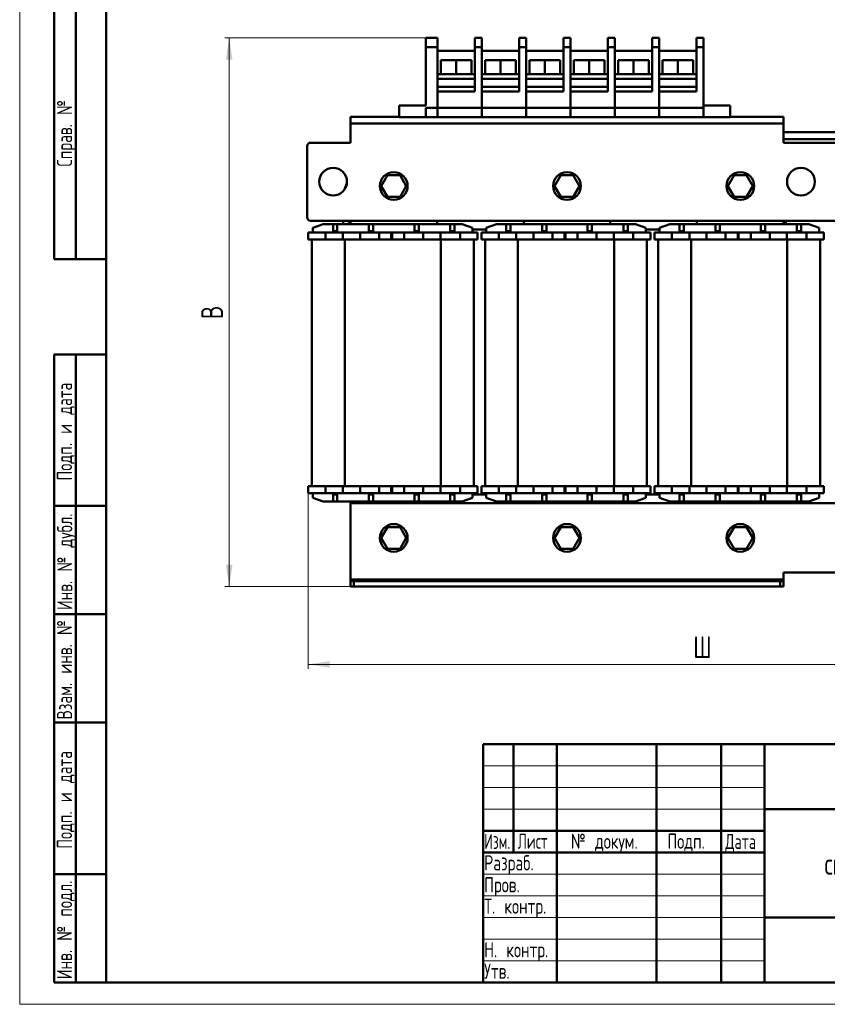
# Model space of a CAD drawing. Header units: millimetres. Extents: x 0 to 749, y 0 to 1050.
# Tile 1 of 7: x 0 to 466, y 0 to 568. Entities that reach past the tile are written whole.
import ezdxf

# ---------------------------------------------------------------- set-up
doc = ezdxf.new("R2010")
doc.units = ezdxf.units.MM
doc.header["$LTSCALE"] = 2.5
doc.linetypes.add('SLD-Сплошная', pattern=[0])
doc.styles.add('SLDTEXTSTYLE0', font='TXT', dxfattribs={"width": 0.7})
doc.styles.add('SLDTEXTSTYLE1', font='TXT', dxfattribs={"width": 0.7, "bigfont": 'bigfont'})
doc.styles.add('SLDTEXTSTYLE3', font='TXT', dxfattribs={"width": 0.648852, "bigfont": 'bigfont'})
doc.styles.add('SLDTEXTSTYLE4', font='TXT', dxfattribs={"width": 0.632021, "bigfont": 'bigfont'})
doc.styles.add('SLDTEXTSTYLE5', font='TXT', dxfattribs={"width": 0.625377, "bigfont": 'bigfont'})
doc.dimstyles.new('SLDDIMSTYLE0', dxfattribs={"dimtxt": 12.5, "dimasz": 12.5, "dimexe": 0, "dimexo": 0.0625, "dimgap": 3.125, "dimtad": 2, "dimdec": 1, "dimrnd": 1e-09, "dimzin": 12, "dimdsep": 46, "dimtxsty": 'SLDTEXTSTYLE0', "dimsah": 1, "dimcen": 0.09, "dimadec": 0, "dimazin": 3, "dimtfac": 1, "dimtdec": 3, "dimtofl": 0, "dimtmove": 0, "dimatfit": 3, "dimfxl": 0, "dimfrac": 2, "dimtolj": 1, "dimtzin": 12, "dimarcsym": 0})

# ---------------------------------------------------------------- blocks, each defined once
blk = doc.blocks.new('SW_NOTE_0')
at = {"color": 0, "linetype": 'Continuous', "lineweight": 0, "char_height": 12.5, "attachment_point": 2}
for s, insert, style in [('Выходной', (28.91, 16.06), 'SLDTEXTSTYLE1'), ('синусный фильтр', (28.69, -2.69), 'SLDTEXTSTYLE1'), ('ISINOF-45/91-4', (28.52, -21.44), 'SLDTEXTSTYLE0')]:
    blk.add_mtext(s, dxfattribs=dict(at, insert=insert, style=style))
blk = doc.blocks.new('_D')
at = {"color": 7, "linetype": 'SLD-Сплошная', "lineweight": 0}
for p, q in [((166.49, 294.93), (166.49, 193.6)), ((620.93, 290.58), (620.93, 193.6)), ((166.49, 196.1), (620.93, 196.1))]:
    blk.add_line(p, q, dxfattribs=at)
at = {"color": 7, "linetype": 'SLD-Сплошная', "lineweight": 18}
for points in [[(166.49, 196.1), (178.99, 194.18), (178.99, 198.02)], [(620.93, 196.1), (608.43, 198.02), (608.43, 194.18)]]:
    blk.add_solid(points, dxfattribs=at)
at = {"color": 7, "linetype": 'SLD-Сплошная', "lineweight": 18, "insert": (388.82, 212.21), "char_height": 12.5, "attachment_point": 1, "style": 'SLDTEXTSTYLE1'}
blk.add_mtext('Ш', dxfattribs=at)
blk = doc.blocks.new('_D_1')
at = {"color": 7, "linetype": 'SLD-Сплошная', "lineweight": 0}
for p, q in [((234.46, 557.57), (118.43, 557.57)), ((120.93, 241.1), (120.93, 557.57)), ((192.9, 241.1), (118.43, 241.1))]:
    blk.add_line(p, q, dxfattribs=at)
at = {"color": 7, "linetype": 'SLD-Сплошная', "lineweight": 18}
for points in [[(120.93, 557.57), (119.01, 545.07), (122.85, 545.07)], [(120.93, 241.1), (122.85, 253.6), (119.01, 253.6)]]:
    blk.add_solid(points, dxfattribs=at)
at = {"color": 7, "linetype": 'SLD-Сплошная', "lineweight": 18, "insert": (104.81, 395.34), "char_height": 12.5, "attachment_point": 1, "rotation": 90, "style": 'SLDTEXTSTYLE1'}
blk.add_mtext('В', dxfattribs=at)

msp = doc.modelspace()

# ---------------------------------------------------------------- linework, layer by layer
at = {"color": 7, "linetype": 'SLD-Сплошная', "lineweight": 18}
for p, q in [((0, 1050), (0, 0)), ((267.5, 137.5), (430, 137.5)), ((267.5, 125), (430, 125)), ((267.5, 112.5), (430, 112.5)), ((267.5, 75), (430, 75)), ((267.5, 62.5), (430, 62.5)), ((267.5, 50), (430, 50)), ((267.5, 37.5), (430, 37.5)), ((267.5, 25), (430, 25)), ((0, 0), (742.5, 0))]:
    msp.add_line(p, q, dxfattribs=at)
at = {"color": 7, "linetype": 'SLD-Сплошная', "lineweight": 50}
for p, q in [((50, 1037.5), (50, 12.5)), ((50, 1037.5), (50, 12.5)), ((20, 430), (20, 730)), ((20, 430), (20, 730)), ((32.5, 430), (32.5, 730)), ((32.5, 430), (32.5, 730)), ((234.49, 557.57), (234.49, 552.19)), ((234.49, 557.57), (241.22, 557.57)), ((241.22, 552.19), (241.22, 557.57)), ((262.76, 552.19), (262.76, 557.57)), ((262.76, 557.57), (266.79, 557.57)), ((266.79, 557.57), (266.79, 552.19)), ((288.33, 552.19), (288.33, 557.57)), ((288.33, 557.57), (292.37, 557.57)), ((292.37, 557.57), (292.37, 552.19)), ((313.91, 552.19), (313.91, 557.57)), ((313.91, 557.57), (317.95, 557.57)), ((317.95, 557.57), (317.95, 552.19)), ((339.49, 552.19), (339.49, 557.57)), ((339.49, 557.57), (343.52, 557.57)), ((343.52, 557.57), (343.52, 552.19)), ((365.06, 557.57), (369.1, 557.57)), ((365.06, 552.19), (365.06, 557.57)), ((369.1, 557.57), (369.1, 552.19)), ((390.64, 552.19), (390.64, 557.57)), ((390.64, 557.57), (394.68, 557.57)), ((394.68, 557.57), (394.68, 552.19)), ((234.49, 518.53), (234.49, 552.19)), ((234.49, 552.19), (241.22, 552.19)), ((241.22, 517.19), (241.22, 552.19)), ((262.76, 526.61), (262.76, 552.19)), ((262.76, 552.19), (266.79, 552.19)), ((266.79, 552.19), (266.79, 517.19)), ((288.33, 526.61), (288.33, 552.19)), ((288.33, 552.19), (292.37, 552.19)), ((292.37, 552.19), (292.37, 517.19)), ((313.91, 526.61), (313.91, 552.19)), ((313.91, 552.19), (317.95, 552.19)), ((317.95, 552.19), (317.95, 517.19)), ((339.49, 526.61), (339.49, 552.19)), ((339.49, 552.19), (343.52, 552.19)), ((343.52, 552.19), (343.52, 517.19)), ((365.06, 526.61), (365.06, 552.19)), ((365.06, 552.19), (369.1, 552.19)), ((369.1, 552.19), (369.1, 517.19)), ((390.64, 526.61), (390.64, 552.19)), ((390.64, 552.19), (394.68, 552.19)), ((394.68, 552.19), (394.68, 517.19)), ((262.76, 550.17), (241.22, 550.17)), ((288.33, 550.17), (266.79, 550.17)), ((313.91, 550.17), (292.37, 550.17)), ((339.49, 550.17), (317.95, 550.17)), ((365.06, 550.17), (343.52, 550.17)), ((390.64, 550.17), (369.1, 550.17)), ((243.1, 536.67), (243.1, 544.75)), ((243.1, 544.75), (251.99, 544.75)), ((251.99, 536.67), (251.99, 544.75)), ((251.99, 544.75), (260.87, 544.75)), ((260.87, 536.67), (260.87, 544.75)), ((268.68, 536.67), (268.68, 544.75)), ((268.68, 544.75), (277.56, 544.75)), ((277.56, 536.67), (277.56, 544.75)), ((277.56, 544.75), (286.45, 544.75)), ((286.45, 536.67), (286.45, 544.75)), ((294.26, 536.67), (294.26, 544.75)), ((294.26, 544.75), (303.14, 544.75)), ((303.14, 536.67), (303.14, 544.75)), ((303.14, 544.75), (312.02, 544.75)), ((312.02, 536.67), (312.02, 544.75)), ((319.83, 536.67), (319.83, 544.75)), ((319.83, 544.75), (328.72, 544.75)), ((328.72, 536.67), (328.72, 544.75)), ((328.72, 544.75), (337.6, 544.75)), ((337.6, 536.67), (337.6, 544.75)), ((345.41, 536.67), (345.41, 544.75)), ((345.41, 544.75), (354.29, 544.75)), ((354.29, 536.67), (354.29, 544.75)), ((354.29, 544.75), (363.18, 544.75)), ((363.18, 536.67), (363.18, 544.75)), ((370.99, 536.67), (370.99, 544.75)), ((370.99, 544.75), (379.87, 544.75)), ((379.87, 536.67), (379.87, 544.75)), ((379.87, 544.75), (388.76, 544.75)), ((388.76, 536.67), (388.76, 544.75)), ((262.76, 536.67), (241.22, 536.67)), ((266.79, 536.67), (288.33, 536.67)), ((292.37, 536.67), (313.91, 536.67)), ((317.95, 536.67), (339.49, 536.67)), ((343.52, 536.67), (365.06, 536.67)), ((369.1, 536.67), (390.64, 536.67)), ((241.22, 533.98), (262.76, 533.98)), ((241.22, 529.3), (262.76, 529.3)), ((266.79, 533.98), (288.33, 533.98)), ((266.79, 529.3), (288.33, 529.3)), ((292.37, 533.98), (313.91, 533.98)), ((292.37, 529.3), (313.91, 529.3)), ((317.95, 533.98), (339.49, 533.98)), ((317.95, 529.3), (339.49, 529.3)), ((343.52, 533.98), (365.06, 533.98)), ((343.52, 529.3), (365.06, 529.3)), ((369.1, 533.98), (390.64, 533.98)), ((369.1, 529.3), (390.64, 529.3)), ((241.22, 526.61), (262.76, 526.61)), ((241.22, 517.19), (241.22, 526.61)), ((266.79, 517.19), (266.79, 526.61)), ((266.79, 526.61), (288.33, 526.61)), ((292.37, 526.61), (313.91, 526.61)), ((292.37, 517.19), (292.37, 526.61)), ((317.95, 517.19), (317.95, 526.61)), ((317.95, 526.61), (339.49, 526.61)), ((343.52, 526.61), (365.06, 526.61)), ((343.52, 517.19), (343.52, 526.61)), ((369.1, 526.61), (390.64, 526.61)), ((369.1, 517.19), (369.1, 526.61)), ((219.01, 511.8), (219.01, 518.53)), ((219.01, 518.53), (234.49, 518.53)), ((241.22, 517.19), (234.49, 517.19)), ((234.49, 517.19), (234.49, 511.8)), ((241.22, 517.19), (266.79, 517.19)), ((241.22, 511.8), (241.22, 517.19)), ((266.79, 517.19), (266.79, 511.8)), ((266.79, 517.19), (292.37, 517.19)), ((292.37, 517.19), (292.37, 511.8)), ((292.37, 517.19), (317.95, 517.19)), ((317.95, 517.19), (317.95, 511.8)), ((317.95, 517.19), (343.52, 517.19)), ((343.52, 517.19), (343.52, 511.8)), ((343.52, 517.19), (369.1, 517.19)), ((369.1, 517.19), (369.1, 511.8)), ((369.1, 517.19), (394.68, 517.19)), ((410.16, 518.53), (394.68, 518.53)), ((394.68, 518.53), (394.68, 511.8)), ((410.16, 518.53), (410.16, 511.8)), ((219.01, 512.1), (190.93, 512.1)), ((190.93, 508.1), (190.93, 512.1)), ((219.01, 511.8), (234.49, 511.8)), ((234.49, 511.8), (241.22, 511.8)), ((241.22, 511.8), (266.79, 511.8)), ((266.79, 511.8), (292.37, 511.8)), ((292.37, 511.8), (317.95, 511.8)), ((317.95, 511.8), (343.52, 511.8)), ((343.52, 511.8), (369.1, 511.8)), ((369.1, 511.8), (394.68, 511.8)), ((394.68, 511.8), (410.16, 511.8)), ((440.93, 512.1), (410.16, 512.1)), ((440.93, 512.1), (440.93, 508.1)), ((440.93, 508.1), (190.93, 508.1)), ((190.93, 508.1), (190.93, 497.1)), ((440.93, 497.1), (440.93, 508.1)), ((515.28, 503.13), (440.93, 503.13)), ((466.18, 503.13), (440.93, 503.13)), ((502.03, 503.13), (440.93, 503.13)), ((165.93, 495.1), (165.93, 454.1)), ((190.93, 497.1), (167.93, 497.1)), ((440.93, 499.13), (515.28, 499.13)), ((486.93, 497.1), (440.93, 497.1)), ((208.73, 472.1), (212.33, 478.34)), ((212.33, 478.34), (219.53, 478.34)), ((219.53, 478.34), (223.13, 472.1)), ((308.73, 472.1), (312.33, 478.34)), ((312.33, 478.34), (319.53, 478.34)), ((319.53, 478.34), (323.13, 472.1)), ((408.73, 472.1), (412.33, 478.34)), ((412.33, 478.34), (419.53, 478.34)), ((419.53, 478.34), (423.13, 472.1)), ((212.33, 465.87), (208.73, 472.1)), ((223.13, 472.1), (219.53, 465.87)), ((312.33, 465.87), (308.73, 472.1)), ((323.13, 472.1), (319.53, 465.87)), ((412.33, 465.87), (408.73, 472.1)), ((423.13, 472.1), (419.53, 465.87)), ((219.53, 465.87), (212.33, 465.87)), ((319.53, 465.87), (312.33, 465.87)), ((419.53, 465.87), (412.33, 465.87)), ((167.93, 452.1), (486.93, 452.1)), ((175.23, 450.05), (169.23, 448.05)), ((180.86, 450.05), (175.23, 450.05)), ((183.35, 450.05), (180.86, 450.05)), ((180.86, 446.05), (180.86, 450.05)), ((183.35, 450.05), (183.35, 446.05)), ((201.56, 450.05), (183.35, 450.05)), ((186.67, 450.05), (186.67, 452.1)), ((190.93, 452.1), (190.93, 450.05)), ((201.56, 450.05), (204.06, 450.05)), ((201.56, 446.05), (201.56, 450.05)), ((204.06, 450.05), (204.06, 446.05)), ((227.8, 450.05), (204.06, 450.05)), ((227.8, 450.05), (230.3, 450.05)), ((227.8, 446.05), (227.8, 450.05)), ((230.3, 450.05), (230.3, 446.05)), ((248.51, 450.05), (230.3, 450.05)), ((240.93, 450.05), (240.93, 452.1)), ((248.51, 450.05), (251, 450.05)), ((248.51, 446.05), (248.51, 450.05)), ((251, 450.05), (251, 446.05)), ((255.45, 450.05), (251, 450.05)), ((261.45, 448.05), (255.45, 450.05)), ((275.23, 450.05), (269.23, 448.05)), ((280.86, 450.05), (275.23, 450.05)), ((283.35, 450.05), (280.86, 450.05)), ((280.86, 446.05), (280.86, 450.05)), ((283.35, 450.05), (283.35, 446.05)), ((301.56, 450.05), (283.35, 450.05)), ((290.93, 450.05), (290.93, 452.1)), ((301.56, 450.05), (304.06, 450.05)), ((301.56, 446.05), (301.56, 450.05)), ((304.06, 450.05), (304.06, 446.05)), ((327.8, 450.05), (304.06, 450.05)), ((327.8, 450.05), (330.3, 450.05)), ((327.8, 446.05), (327.8, 450.05)), ((330.3, 450.05), (330.3, 446.05)), ((348.51, 450.05), (330.3, 450.05)), ((340.93, 452.1), (340.93, 450.05)), ((348.51, 450.05), (351, 450.05)), ((348.51, 446.05), (348.51, 450.05)), ((351, 450.05), (351, 446.05)), ((355.45, 450.05), (351, 450.05)), ((361.45, 448.05), (355.45, 450.05)), ((375.23, 450.05), (369.23, 448.05)), ((380.86, 450.05), (375.23, 450.05)), ((383.35, 450.05), (380.86, 450.05)), ((380.86, 446.05), (380.86, 450.05)), ((383.35, 450.05), (383.35, 446.05)), ((401.56, 450.05), (383.35, 450.05)), ((390.93, 450.05), (390.93, 452.1)), ((401.56, 450.05), (404.06, 450.05)), ((401.56, 446.05), (401.56, 450.05)), ((404.06, 450.05), (404.06, 446.05)), ((427.8, 450.05), (404.06, 450.05)), ((427.8, 450.05), (430.3, 450.05)), ((427.8, 446.05), (427.8, 450.05)), ((430.3, 450.05), (430.3, 446.05)), ((448.51, 450.05), (430.3, 450.05)), ((440.93, 452.1), (440.93, 450.05)), ((442.19, 450.46), (442.19, 452.1)), ((448.51, 450.05), (451, 450.05)), ((448.51, 446.05), (448.51, 450.05)), ((451, 450.05), (451, 446.05)), ((455.45, 450.05), (451, 450.05)), ((461.45, 448.05), (455.45, 450.05)), ((166.49, 445.25), (166.49, 441.35)), ((176.49, 445.25), (166.49, 445.25)), ((169.23, 448.05), (169.23, 445.25)), ((176.49, 445.25), (176.49, 441.35)), ((186.62, 445.25), (176.49, 445.25)), ((183.35, 446.05), (180.86, 446.05)), ((180.86, 446.05), (180.86, 445.25)), ((183.35, 446.05), (183.35, 445.25)), ((186.62, 441.35), (186.62, 445.25)), ((186.62, 445.25), (190.39, 445.25)), ((190.39, 445.25), (192.75, 445.25)), ((192.75, 445.25), (196.52, 445.25)), ((207.5, 445.25), (196.52, 445.25)), ((196.52, 445.25), (196.52, 441.35)), ((201.56, 446.05), (201.56, 445.25)), ((204.06, 446.05), (201.56, 446.05)), ((204.06, 446.05), (204.06, 445.25)), ((207.5, 441.35), (207.5, 445.25)), ((207.5, 445.25), (214.5, 445.25)), ((214.5, 445.25), (214.5, 441.35)), ((214.5, 445.25), (215, 445.25)), ((215, 441.35), (215, 445.25)), ((215, 445.25), (222, 445.25)), ((222, 445.25), (222, 441.35)), ((232.98, 445.25), (222, 445.25)), ((227.8, 446.05), (227.8, 445.25)), ((230.3, 446.05), (227.8, 446.05)), ((230.3, 446.05), (230.3, 445.25)), ((232.98, 441.35), (232.98, 445.25)), ((232.98, 445.25), (236.75, 445.25)), ((236.75, 445.25), (239.11, 445.25)), ((239.11, 445.25), (242.88, 445.25)), ((242.88, 445.25), (242.88, 441.35)), ((254.19, 445.25), (242.88, 445.25)), ((251, 446.05), (248.51, 446.05)), ((248.51, 446.05), (248.51, 445.25)), ((251, 446.05), (251, 445.25)), ((254.19, 445.25), (254.19, 441.35)), ((264.19, 445.25), (254.19, 445.25)), ((261.45, 448.05), (261.45, 445.25)), ((261.45, 447.1), (269.23, 447.1)), ((264.19, 445.25), (264.19, 441.35)), ((266.49, 445.25), (266.49, 441.35)), ((276.49, 445.25), (266.49, 445.25)), ((269.23, 448.05), (269.23, 445.25)), ((276.49, 445.25), (276.49, 441.35)), ((286.62, 445.25), (276.49, 445.25)), ((280.86, 446.05), (280.86, 445.25)), ((283.35, 446.05), (280.86, 446.05)), ((283.35, 446.05), (283.35, 445.25)), ((286.62, 441.35), (286.62, 445.25)), ((286.62, 445.25), (290.39, 445.25)), ((290.39, 445.25), (292.75, 445.25)), ((292.75, 445.25), (296.52, 445.25)), ((296.52, 445.25), (296.52, 441.35)), ((307.5, 445.25), (296.52, 445.25)), ((304.06, 446.05), (301.56, 446.05)), ((301.56, 446.05), (301.56, 445.25)), ((304.06, 446.05), (304.06, 445.25)), ((307.5, 441.35), (307.5, 445.25)), ((307.5, 445.25), (314.5, 445.25)), ((314.5, 445.25), (314.5, 441.35)), ((314.5, 445.25), (315, 445.25)), ((315, 441.35), (315, 445.25)), ((315, 445.25), (322, 445.25)), ((322, 445.25), (322, 441.35)), ((332.98, 445.25), (322, 445.25)), ((330.3, 446.05), (327.8, 446.05)), ((327.8, 446.05), (327.8, 445.25)), ((330.3, 446.05), (330.3, 445.25)), ((332.98, 441.35), (332.98, 445.25)), ((332.98, 445.25), (336.75, 445.25)), ((336.75, 445.25), (339.11, 445.25)), ((339.11, 445.25), (342.88, 445.25)), ((342.88, 445.25), (342.88, 441.35)), ((354.19, 445.25), (342.88, 445.25)), ((351, 446.05), (348.51, 446.05)), ((348.51, 446.05), (348.51, 445.25)), ((351, 446.05), (351, 445.25)), ((354.19, 445.25), (354.19, 441.35)), ((364.19, 445.25), (354.19, 445.25)), ((361.45, 448.05), (361.45, 445.25)), ((361.45, 447.1), (369.23, 447.1)), ((364.19, 445.25), (364.19, 441.35)), ((366.49, 445.25), (366.49, 441.35)), ((376.49, 445.25), (366.49, 445.25)), ((369.23, 448.05), (369.23, 445.25)), ((376.49, 445.25), (376.49, 441.35)), ((386.62, 445.25), (376.49, 445.25)), ((383.35, 446.05), (380.86, 446.05)), ((380.86, 446.05), (380.86, 445.25)), ((383.35, 446.05), (383.35, 445.25)), ((386.62, 441.35), (386.62, 445.25)), ((386.62, 445.25), (390.39, 445.25)), ((390.39, 445.25), (392.75, 445.25)), ((392.75, 445.25), (396.52, 445.25)), ((396.52, 445.25), (396.52, 441.35)), ((407.5, 445.25), (396.52, 445.25)), ((404.06, 446.05), (401.56, 446.05)), ((401.56, 446.05), (401.56, 445.25)), ((404.06, 446.05), (404.06, 445.25)), ((407.5, 441.35), (407.5, 445.25)), ((407.5, 445.25), (414.5, 445.25)), ((414.5, 445.25), (414.5, 441.35)), ((414.5, 445.25), (415, 445.25)), ((415, 441.35), (415, 445.25)), ((415, 445.25), (422, 445.25)), ((432.98, 445.25), (422, 445.25)), ((422, 445.25), (422, 441.35)), ((427.8, 446.05), (427.8, 445.25)), ((430.3, 446.05), (427.8, 446.05)), ((430.3, 446.05), (430.3, 445.25)), ((432.98, 441.35), (432.98, 445.25)), ((432.98, 445.25), (436.75, 445.25)), ((436.75, 445.25), (439.11, 445.25)), ((439.11, 445.25), (442.88, 445.25)), ((442.88, 445.25), (442.88, 441.35)), ((454.19, 445.25), (442.88, 445.25)), ((448.51, 446.05), (448.51, 445.25)), ((451, 446.05), (448.51, 446.05)), ((451, 446.05), (451, 445.25)), ((454.19, 445.25), (454.19, 441.35)), ((464.19, 445.25), (454.19, 445.25)), ((461.45, 448.05), (461.45, 445.25)), ((464.19, 445.25), (464.19, 441.35)), ((166.49, 441.35), (176.49, 441.35)), ((168.59, 441.35), (168.59, 298.85)), ((176.49, 441.35), (186.62, 441.35)), ((186.67, 441.35), (187.59, 441.35)), ((187.59, 441.35), (196.52, 441.35)), ((187.59, 441.35), (187.59, 298.85)), ((196.52, 441.35), (207.5, 441.35)), ((207.5, 441.35), (222, 441.35)), ((222, 441.35), (232.98, 441.35)), ((232.98, 441.35), (242.88, 441.35)), ((242.88, 441.35), (254.19, 441.35)), ((243.09, 441.35), (243.09, 298.85)), ((254.19, 441.35), (264.19, 441.35)), ((262.09, 298.85), (262.09, 441.35)), ((266.49, 441.35), (276.49, 441.35)), ((268.59, 441.35), (268.59, 298.85)), ((276.49, 441.35), (286.62, 441.35)), ((286.75, 441.35), (287.59, 441.35)), ((287.59, 441.35), (287.59, 298.85)), ((287.59, 441.35), (296.52, 441.35)), ((296.52, 441.35), (307.5, 441.35)), ((307.5, 441.35), (322, 441.35)), ((322, 441.35), (332.98, 441.35)), ((332.98, 441.35), (342.88, 441.35)), ((342.88, 441.35), (354.19, 441.35)), ((343.09, 441.35), (343.09, 298.85)), ((354.19, 441.35), (364.19, 441.35)), ((362.09, 298.85), (362.09, 441.35)), ((366.49, 441.35), (376.49, 441.35)), ((368.59, 441.35), (368.59, 298.85)), ((376.49, 441.35), (386.62, 441.35)), ((386.59, 441.35), (387.59, 441.35)), ((387.59, 441.35), (387.59, 298.85)), ((387.59, 441.35), (396.52, 441.35)), ((396.52, 441.35), (407.5, 441.35)), ((407.5, 441.35), (422, 441.35)), ((422, 441.35), (432.98, 441.35)), ((432.98, 441.35), (442.88, 441.35)), ((442.88, 441.35), (454.19, 441.35)), ((443.09, 441.35), (443.09, 298.85)), ((454.19, 441.35), (464.19, 441.35)), ((462.09, 298.85), (462.09, 441.35)), ((20, 430), (50, 430)), ((20, 12.5), (20, 375)), ((20, 375), (50, 375)), ((32.5, 12.5), (32.5, 375)), ((166.49, 298.85), (166.49, 294.95)), ((176.49, 298.85), (166.49, 298.85)), ((176.49, 294.95), (176.49, 298.85)), ((186.62, 298.85), (176.49, 298.85)), ((186.62, 294.95), (186.62, 298.85)), ((186.62, 298.85), (187.59, 298.85)), ((187.59, 298.85), (196.52, 298.85)), ((207.5, 298.85), (196.52, 298.85)), ((196.52, 298.85), (196.52, 294.95)), ((207.5, 294.95), (207.5, 298.85)), ((207.5, 298.85), (222, 298.85)), ((214.5, 298.85), (214.5, 294.95)), ((215, 294.95), (215, 298.85)), ((222, 298.85), (222, 294.95)), ((232.98, 298.85), (222, 298.85)), ((232.98, 294.95), (232.98, 298.85)), ((232.98, 298.85), (242.88, 298.85)), ((242.88, 298.85), (242.88, 294.95)), ((254.19, 298.85), (242.88, 298.85)), ((254.19, 294.95), (254.19, 298.85)), ((264.19, 298.85), (254.19, 298.85)), ((264.19, 294.95), (264.19, 298.85)), ((266.49, 298.85), (266.49, 294.95)), ((276.49, 298.85), (266.49, 298.85)), ((276.49, 294.95), (276.49, 298.85)), ((286.62, 298.85), (276.49, 298.85)), ((286.62, 294.95), (286.62, 298.85)), ((286.62, 298.85), (287.59, 298.85)), ((287.59, 298.85), (296.52, 298.85)), ((296.52, 298.85), (296.52, 294.95)), ((307.5, 298.85), (296.52, 298.85)), ((307.5, 294.95), (307.5, 298.85)), ((307.5, 298.85), (322, 298.85)), ((314.5, 298.85), (314.5, 294.95)), ((315, 294.95), (315, 298.85)), ((322, 298.85), (322, 294.95)), ((332.98, 298.85), (322, 298.85)), ((332.98, 294.95), (332.98, 298.85)), ((332.98, 298.85), (342.88, 298.85)), ((342.88, 298.85), (342.88, 294.95)), ((354.19, 298.85), (342.88, 298.85)), ((354.19, 294.95), (354.19, 298.85)), ((364.19, 298.85), (354.19, 298.85)), ((364.19, 294.95), (364.19, 298.85)), ((366.49, 298.85), (366.49, 294.95)), ((376.49, 298.85), (366.49, 298.85)), ((376.49, 294.95), (376.49, 298.85)), ((386.62, 298.85), (376.49, 298.85)), ((386.62, 294.95), (386.62, 298.85)), ((386.62, 298.85), (387.59, 298.85)), ((387.59, 298.85), (396.52, 298.85)), ((396.52, 298.85), (396.52, 294.95)), ((407.5, 298.85), (396.52, 298.85)), ((407.5, 294.95), (407.5, 298.85)), ((407.5, 298.85), (422, 298.85)), ((414.5, 298.85), (414.5, 294.95)), ((415, 294.95), (415, 298.85)), ((422, 298.85), (422, 294.95)), ((432.98, 298.85), (422, 298.85)), ((432.98, 294.95), (432.98, 298.85)), ((432.98, 298.85), (442.88, 298.85)), ((442.88, 298.85), (442.88, 294.95)), ((454.19, 298.85), (442.88, 298.85)), ((454.19, 294.95), (454.19, 298.85)), ((464.19, 298.85), (454.19, 298.85)), ((464.19, 294.95), (464.19, 298.85)), ((166.49, 294.95), (176.49, 294.95)), ((169.23, 292.15), (169.23, 294.95)), ((169.23, 292.15), (175.23, 290.15)), ((175.23, 290.15), (180.86, 290.15)), ((176.49, 294.95), (186.62, 294.95)), ((180.86, 294.15), (180.86, 294.95)), ((180.86, 294.15), (183.35, 294.15)), ((180.86, 290.15), (180.86, 294.15)), ((183.35, 290.15), (180.86, 290.15)), ((183.35, 294.15), (183.35, 294.95)), ((183.35, 294.15), (183.35, 290.15)), ((183.35, 290.15), (201.56, 290.15)), ((190.39, 294.95), (186.62, 294.95)), ((190.39, 294.95), (192.75, 294.95)), ((190.93, 290.15), (190.93, 244.1)), ((196.52, 294.95), (192.75, 294.95)), ((196.52, 294.95), (207.5, 294.95)), ((201.56, 294.15), (201.56, 294.95)), ((201.56, 294.15), (204.06, 294.15)), ((201.56, 290.15), (201.56, 294.15)), ((201.56, 290.15), (204.06, 290.15)), ((204.06, 294.15), (204.06, 294.95)), ((204.06, 294.15), (204.06, 290.15)), ((204.06, 290.15), (227.8, 290.15)), ((214.5, 294.95), (207.5, 294.95)), ((215, 294.95), (214.5, 294.95)), ((222, 294.95), (215, 294.95)), ((222, 294.95), (232.98, 294.95)), ((227.8, 294.15), (227.8, 294.95)), ((227.8, 294.15), (230.3, 294.15)), ((227.8, 290.15), (227.8, 294.15)), ((230.3, 290.15), (227.8, 290.15)), ((230.3, 294.15), (230.3, 294.95)), ((230.3, 294.15), (230.3, 290.15)), ((230.3, 290.15), (248.51, 290.15)), ((236.75, 294.95), (232.98, 294.95)), ((236.75, 294.95), (239.11, 294.95)), ((242.88, 294.95), (239.11, 294.95)), ((240.93, 289.1), (240.93, 290.15)), ((242.88, 294.95), (254.19, 294.95)), ((248.51, 294.15), (248.51, 294.95)), ((248.51, 294.15), (251, 294.15)), ((248.51, 290.15), (248.51, 294.15)), ((251, 290.15), (248.51, 290.15)), ((251, 294.15), (251, 294.95)), ((251, 294.15), (251, 290.15)), ((251, 290.15), (255.45, 290.15)), ((254.19, 294.95), (264.19, 294.95)), ((255.45, 290.15), (261.45, 292.15)), ((261.45, 292.15), (261.45, 294.95)), ((269.23, 294.1), (261.45, 294.1)), ((266.49, 294.95), (276.49, 294.95)), ((269.23, 292.15), (269.23, 294.95)), ((269.23, 292.15), (275.23, 290.15)), ((275.23, 290.15), (280.86, 290.15)), ((276.49, 294.95), (286.62, 294.95)), ((280.86, 294.15), (280.86, 294.95)), ((280.86, 294.15), (283.35, 294.15)), ((280.86, 290.15), (280.86, 294.15)), ((283.35, 290.15), (280.86, 290.15)), ((283.35, 294.15), (283.35, 294.95)), ((283.35, 294.15), (283.35, 290.15)), ((283.35, 290.15), (301.56, 290.15)), ((290.39, 294.95), (286.62, 294.95)), ((290.39, 294.95), (292.75, 294.95)), ((290.93, 289.1), (290.93, 290.15)), ((296.52, 294.95), (292.75, 294.95)), ((296.52, 294.95), (307.5, 294.95)), ((301.56, 294.15), (301.56, 294.95)), ((301.56, 294.15), (304.06, 294.15)), ((301.56, 290.15), (301.56, 294.15)), ((301.56, 290.15), (304.06, 290.15)), ((304.06, 294.15), (304.06, 294.95)), ((304.06, 294.15), (304.06, 290.15)), ((304.06, 290.15), (327.8, 290.15)), ((314.5, 294.95), (307.5, 294.95)), ((315, 294.95), (314.5, 294.95)), ((322, 294.95), (315, 294.95)), ((322, 294.95), (332.98, 294.95)), ((327.8, 294.15), (327.8, 294.95)), ((327.8, 294.15), (330.3, 294.15)), ((327.8, 290.15), (327.8, 294.15)), ((330.3, 290.15), (327.8, 290.15)), ((330.3, 294.15), (330.3, 294.95)), ((330.3, 294.15), (330.3, 290.15)), ((330.3, 290.15), (348.51, 290.15)), ((336.75, 294.95), (332.98, 294.95)), ((336.75, 294.95), (339.11, 294.95)), ((342.88, 294.95), (339.11, 294.95)), ((340.93, 290.15), (340.93, 289.1)), ((342.88, 294.95), (354.19, 294.95)), ((348.51, 294.15), (348.51, 294.95)), ((348.51, 294.15), (351, 294.15)), ((348.51, 290.15), (348.51, 294.15)), ((351, 290.15), (348.51, 290.15)), ((351, 294.15), (351, 294.95)), ((351, 294.15), (351, 290.15)), ((351, 290.15), (355.45, 290.15)), ((354.19, 294.95), (364.19, 294.95)), ((355.45, 290.15), (361.45, 292.15)), ((361.45, 292.15), (361.45, 294.95)), ((369.23, 294.1), (361.45, 294.1)), ((366.49, 294.95), (376.49, 294.95)), ((369.23, 292.15), (369.23, 294.95)), ((369.23, 292.15), (375.23, 290.15)), ((375.23, 290.15), (380.86, 290.15)), ((376.49, 294.95), (386.62, 294.95)), ((380.86, 294.15), (380.86, 294.95)), ((380.86, 294.15), (383.35, 294.15)), ((380.86, 290.15), (380.86, 294.15)), ((383.35, 290.15), (380.86, 290.15)), ((383.35, 294.15), (383.35, 294.95)), ((383.35, 294.15), (383.35, 290.15)), ((383.35, 290.15), (401.56, 290.15)), ((390.39, 294.95), (386.62, 294.95)), ((390.39, 294.95), (392.75, 294.95)), ((390.93, 289.1), (390.93, 290.15)), ((396.52, 294.95), (392.75, 294.95)), ((396.52, 294.95), (407.5, 294.95)), ((401.56, 294.15), (401.56, 294.95)), ((401.56, 294.15), (404.06, 294.15)), ((401.56, 290.15), (401.56, 294.15)), ((401.56, 290.15), (404.06, 290.15)), ((404.06, 294.15), (404.06, 294.95)), ((404.06, 294.15), (404.06, 290.15)), ((404.06, 290.15), (427.8, 290.15)), ((414.5, 294.95), (407.5, 294.95)), ((415, 294.95), (414.5, 294.95)), ((422, 294.95), (415, 294.95)), ((422, 294.95), (432.98, 294.95)), ((427.8, 294.15), (427.8, 294.95)), ((427.8, 294.15), (430.3, 294.15)), ((427.8, 290.15), (427.8, 294.15)), ((430.3, 290.15), (427.8, 290.15)), ((430.3, 294.15), (430.3, 294.95)), ((430.3, 294.15), (430.3, 290.15)), ((430.3, 290.15), (448.51, 290.15)), ((436.75, 294.95), (432.98, 294.95)), ((436.75, 294.95), (439.11, 294.95)), ((442.88, 294.95), (439.11, 294.95)), ((440.93, 290.15), (440.93, 289.1)), ((442.88, 294.95), (454.19, 294.95)), ((448.51, 294.15), (448.51, 294.95)), ((448.51, 294.15), (451, 294.15)), ((448.51, 290.15), (448.51, 294.15)), ((451, 290.15), (448.51, 290.15)), ((451, 294.15), (451, 294.95)), ((451, 294.15), (451, 290.15)), ((451, 290.15), (455.45, 290.15)), ((454.19, 294.95), (464.19, 294.95)), ((455.45, 290.15), (461.45, 292.15)), ((461.45, 292.15), (461.45, 294.95)), ((50, 287.5), (20, 287.5)), ((190.93, 289.1), (486.93, 289.1)), ((190.93, 289.1), (190.93, 245.1)), ((208.73, 269.1), (212.33, 275.34)), ((212.33, 275.34), (219.53, 275.34)), ((219.53, 275.34), (223.13, 269.1)), ((308.73, 269.1), (312.33, 275.34)), ((312.33, 275.34), (319.53, 275.34)), ((319.53, 275.34), (323.13, 269.1)), ((408.73, 269.1), (412.33, 275.34)), ((412.33, 275.34), (419.53, 275.34)), ((419.53, 275.34), (423.13, 269.1)), ((212.33, 262.87), (208.73, 269.1)), ((223.13, 269.1), (219.53, 262.87)), ((312.33, 262.87), (308.73, 269.1)), ((323.13, 269.1), (319.53, 262.87)), ((412.33, 262.87), (408.73, 269.1)), ((423.13, 269.1), (419.53, 262.87)), ((219.53, 262.87), (212.33, 262.87)), ((319.53, 262.87), (312.33, 262.87)), ((419.53, 262.87), (412.33, 262.87)), ((190.93, 245.1), (440.93, 245.1)), ((190.93, 244.1), (190.93, 245.1)), ((486.93, 249.1), (440.93, 249.1)), ((440.93, 249.1), (440.93, 245.1)), ((440.93, 245.1), (440.93, 244.1)), ((190.93, 244.1), (190.93, 241.1)), ((190.93, 244.1), (192.93, 244.1)), ((190.93, 244.1), (190.93, 244.1)), ((192.93, 241.1), (190.93, 241.1)), ((192.93, 241.1), (192.93, 244.1)), ((192.93, 244.1), (438.93, 244.1)), ((438.93, 241.1), (192.93, 241.1)), ((438.93, 244.1), (438.93, 241.1)), ((440.93, 244.1), (438.93, 244.1)), ((440.93, 241.1), (438.93, 241.1)), ((440.93, 244.1), (440.93, 241.1)), ((50, 225), (20, 225)), ((50, 162.5), (20, 162.5)), ((267.5, 150), (730, 150)), ((267.5, 150), (267.5, 12.5)), ((285, 87.5), (285, 150)), ((310, 150), (310, 12.5)), ((367.5, 150), (367.5, 12.5)), ((405, 150), (405, 12.5)), ((430, 150), (430, 12.5)), ((430, 112.5), (730, 112.5)), ((267.5, 100), (430, 100)), ((267.5, 87.5), (430, 87.5)), ((20, 75), (50, 75)), ((430, 50), (730, 50)), ((20, 12.5), (50, 12.5)), ((50, 12.5), (730, 12.5))]:
    msp.add_line(p, q, dxfattribs=at)
at = {"color": 7, "linetype": 'SLD-Сплошная', "lineweight": 50, "flags": 128}
msp.add_lwpolyline([(187.57, 470.14), (188.45, 472.8), (188.89, 473.85)], dxfattribs=at)
at = {"color": 7, "linetype": 'SLD-Сплошная', "lineweight": 50}
for centre in [(180.93, 474.6), (215.93, 472.1), (315.93, 472.1), (415.93, 472.1), (450.93, 474.6), (215.93, 269.1), (315.93, 269.1), (415.93, 269.1)]:
    msp.add_circle(centre, 8, dxfattribs=at)
for centre, start, end in [((167.93, 495.1), 90, 180), ((167.93, 454.1), 180, 270)]:
    msp.add_arc(centre, 2, start, end, dxfattribs=at)
for points, knots in [([(189.23, 450.05), (189.24, 450.07), (189.44, 450.35), (189.98, 450.8), (190.6, 451.06), (190.93, 451.19)], [0, 0, 0, 0, 0.029606, 0.492024, 1, 1, 1, 1]), ([(440.93, 451.19), (441.25, 451.06), (441.87, 450.8), (442.42, 450.35), (442.62, 450.07), (442.63, 450.05)], [0, 0, 0, 0, 0.507976, 0.970394, 1, 1, 1, 1])]:
    msp.add_open_spline(points, degree=3, knots=knots, dxfattribs=at)

# ---------------------------------------------------------------- block references
at = {"color": 7, "linetype": 'Continuous', "lineweight": 0}
msp.add_blockref('SW_NOTE_0', (487.57, 89.94), dxfattribs=at)

# ---------------------------------------------------------------- texts
at = {"color": 7, "linetype": 'Continuous', "lineweight": 0, "char_height": 8.75, "attachment_point": 2, "rotation": 90, "style": 'SLDTEXTSTYLE1'}
for s, insert in [('Справ. №', (21.5, 502.53)), ('Подп. и дата', (21.5, 330.44)), ('Инв. № дубл.', (21.65, 255.34)), ('Взам. инв. №', (21.5, 193.01)), ('Подп. и дата', (21.5, 117.94)), ('Инв. № подл.', (21.5, 42.95))]:
    msp.add_mtext(s, dxfattribs=dict(at, insert=insert))
at = {"color": 7, "linetype": 'Continuous', "lineweight": 0, "char_height": 8.75}
for s, insert, attachment_point, style in [('Изм.', (275.68, 98.35), 2, 'SLDTEXTSTYLE5'), ('Лист', (296.14, 98.5), 2, 'SLDTEXTSTYLE4'), ('№ докум.', (337.47, 98.5), 2, 'SLDTEXTSTYLE1'), ('Подп.', (384.69, 98.5), 2, 'SLDTEXTSTYLE1'), ('Дата', (416.17, 98.35), 2, 'SLDTEXTSTYLE3'), ('Разраб.', (268.12, 86), 1, 'SLDTEXTSTYLE1'), ('Пров.', (268.12, 73.35), 1, 'SLDTEXTSTYLE1'), ('Т. контр.', (268.12, 61), 1, 'SLDTEXTSTYLE1'), ('Н. контр.', (268.12, 35.85), 1, 'SLDTEXTSTYLE1'), ('Утв.', (268.12, 23.5), 1, 'SLDTEXTSTYLE1')]:
    msp.add_mtext(s, dxfattribs=dict(at, insert=insert, attachment_point=attachment_point, style=style))

# ---------------------------------------------------------------- dimensions: what is measured, and where the dimension line sits
at = {"color": 7, "linetype": 'SLD-Сплошная', "lineweight": 18}
dim = msp.add_linear_dim(base=(120.93, 557.57), p1=(192.93, 241.1), p2=(234.49, 557.57), angle=90, text='В', dimstyle='SLDDIMSTYLE0', dxfattribs=at)
dim.commit()
dim.dimension.update_dxf_attribs({"geometry": '_D_1', "text_midpoint": (120.93, 399.34), "dimtype": 160})
dim = msp.add_linear_dim(base=(620.93, 196.1), p1=(166.49, 294.95), p2=(620.93, 290.6), text='Ш', dimstyle='SLDDIMSTYLE0', dxfattribs=at)
dim.commit()
dim.dimension.update_dxf_attribs({"geometry": '_D', "text_midpoint": (393.71, 196.1), "dimtype": 160})

doc.saveas('drawing.dxf')
